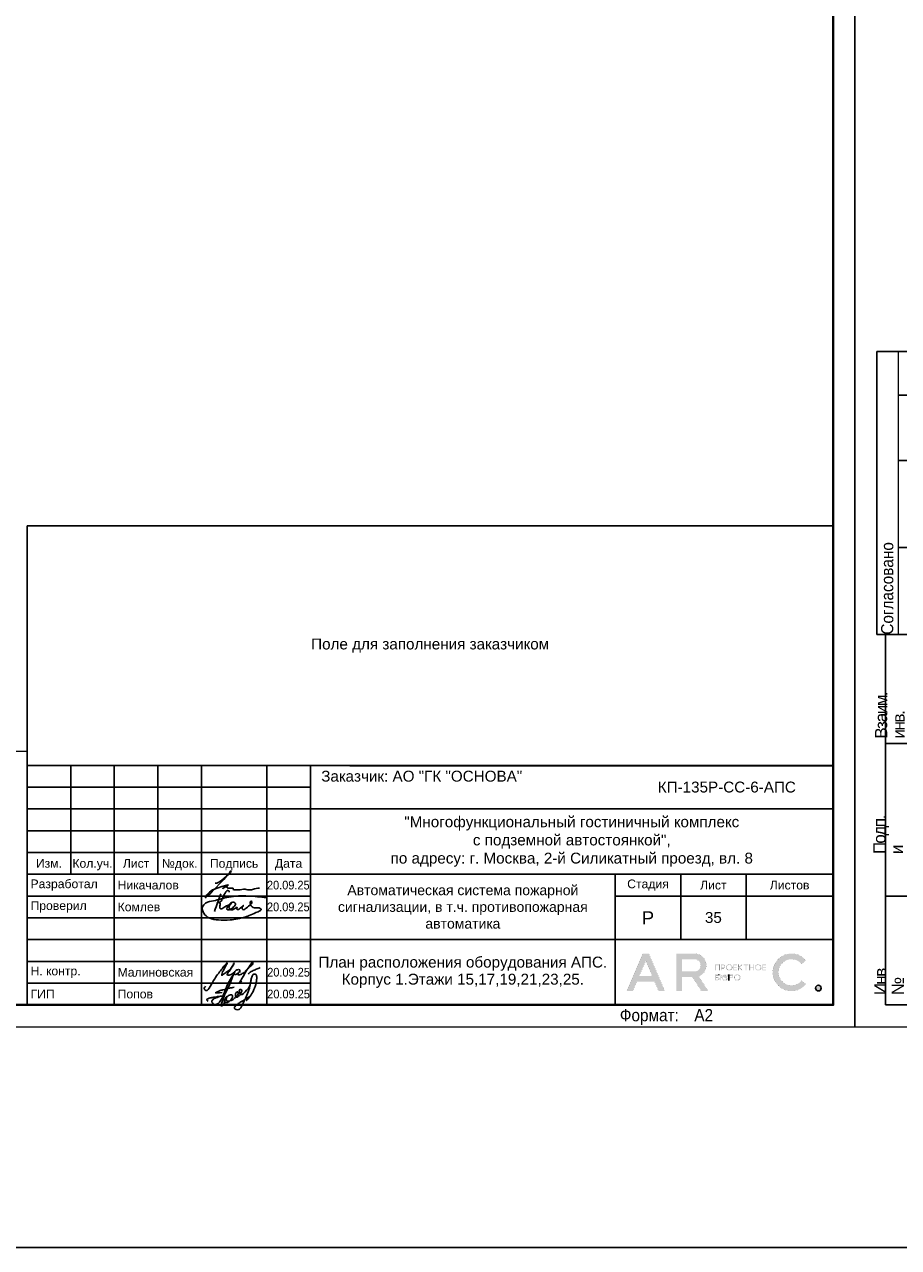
# Model space of a CAD drawing. Header units: millimetres. Extents: x 303602 to 13248484, y -10200551 to -26241.
# Tile 33 of 51: x 788606 to 808667, y -104490 to -76414. Entities that reach past the tile are written whole.
import ezdxf
from ezdxf.enums import TextEntityAlignment as Align

# ---------------------------------------------------------------- set-up
doc = ezdxf.new("R2010")
doc.units = ezdxf.units.MM
doc.layers.get('Defpoints').update_dxf_attribs({"color": 252})
for name, color, linetype, lineweight in [('DB CP Оформление', 7, 'Continuous', 25), ('format-line3', 7, 'Continuous', 13), ('RC-Извещатели_пожарные', 1, 'Continuous', 30), ('Z-000-P_SCHED', 7, 'Continuous', 20), ('Охрана входов', 252, 'Continuous', 30), ('Рамка', 7, 'Continuous', 18)]:
    doc.layers.add(name, color=color, linetype=linetype, lineweight=lineweight)
doc.layers.add('DB CP Подписи', color=7, linetype='Continuous', lineweight=25, true_color=0x0a45f5)
doc.layers.add('формат', color=250, linetype='Continuous')
doc.styles.add('Arial', font='arial.ttf', dxfattribs={"width": 0.9, "height": 699.9999999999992})
doc.styles.add('CP.Text', font='arial.ttf')
doc.styles.add('CP.Text дата', font='arial.ttf', dxfattribs={"width": 0.9})

# ---------------------------------------------------------------- blocks, each defined once
blk = doc.blocks.new('*U39')
for p, q in [((-574, 155), (-589, 155)), ((-589, 89.99999999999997), (-589, 155)), ((-574, 145), (-584, 145)), ((-574, 130), (-584, 130)), ((-574, 110), (-584, 110)), ((-587, 89.99999999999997), (-589, 89.99999999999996)), ((-587, 4.99999999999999), (-587, 89.99999999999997)), ((-574, 89.99999999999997), (-587, 89.99999999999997)), ((-574, 64.99999999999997), (-587, 64.99999999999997)), ((-574, 29.99999999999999), (-587, 29.99999999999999)), ((-574, 4.99999999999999), (-587, 4.99999999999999))]:
    blk.add_line(p, q)
at = {"color": 0, "lineweight": 0}
blk.add_lwpolyline([(-594, 4.393872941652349e-15), (6.661338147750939e-14, 6.661338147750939e-14), (3.331937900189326e-14, 420.0000000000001), (-594.0000000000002, 420.0000000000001)], close=True, dxfattribs=at)
at = {"lineweight": 40}
blk.add_lwpolyline([(-574, 5.000000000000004), (-4.999999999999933, 5.000000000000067), (-4.999999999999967, 415.0000000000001), (-574.0000000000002, 415.0000000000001)], close=True, dxfattribs=at)
at = {"layer": 'format-line3', "linetype": 'ByBlock'}
blk.add_line((-584, 89.99999999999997), (-584, 155), dxfattribs=at)
at = {"style": 'Arial', "width": 0.9}
blk.add_text('Формат:', height=2.8, dxfattribs=at).set_placement((-53.97311837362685, 1.250000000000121))
at = {"char_height": 2.8, "width": 0.2, "attachment_point": 4, "rotation": 90, "line_spacing_factor": 0.8571428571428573, "style": 'Arial'}
for s, insert in [('{\\W0.45993; }Согласовано', (-586.5827570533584, 89.99999999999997)), ('{\\W0.62543;\\T0.75; \\W1;Взаим. инв. №}', (-584, 66.13970657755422)), ('{\\W0.5838;\\T0.8; \\W1;Подп. и дата}', (-584, 39.62598852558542)), ('{\\W0.5838;\\T0.8; \\W1;Инв. № подл.}', (-583.7725095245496, 7.248463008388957))]:
    blk.add_mtext(s, dxfattribs=dict(at, insert=insert))
at = {"style": 'Arial', "width": 0.9, "flags": 8}
blk.add_attdef('FORMAT', (-36.87188609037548, 1.257088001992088), '', height=2.8, dxfattribs=at)
blk = doc.blocks.new('Попов')
at = {"layer": 'DB CP Подписи', "color": 160, "true_color": 0x0a45f5}
for points in [[(7.394956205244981, 7.032094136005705), (4.284556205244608, 0.8400941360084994), (3.982156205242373, 0.4944941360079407), (3.665356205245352, 0.2583778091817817), (3.190156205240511, 0.09837780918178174), (2.801356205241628, 0.2064941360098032), (2.509696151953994, 0.451294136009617), (2.383756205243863, 0.7680941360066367), (2.429696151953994, 0.9984941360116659), (2.62855620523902, 1.243294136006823), (3.319756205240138, 1.603294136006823), (3.895756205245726, 1.848094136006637), (4.370956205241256, 1.992094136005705), (4.918156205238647, 1.992094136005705)], [(5.979696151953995, 4.069175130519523), (4.859696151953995, -0.1216221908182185), (5.311356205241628, 0.624094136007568), (5.311356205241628, 0.8688941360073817), (5.624396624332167, 1.697142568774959), (6.247356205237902, 2.150494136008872), (6.650556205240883, 2.323294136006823), (6.909756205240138, 2.323294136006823), (7.125756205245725, 2.150494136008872), (7.125756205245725, 1.747294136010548), (6.82335620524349, 1.243294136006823), (6.333756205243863, 0.7968941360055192), (5.714556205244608, 0.5088941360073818), (5.412156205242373, 0.5952941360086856), (5.49855620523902, 1.286494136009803), (5.817585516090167, 1.879286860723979), (5.714556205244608, 1.286494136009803), (5.829756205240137, 0.9552941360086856), (6.146556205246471, 0.8832941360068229), (6.794556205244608, 1.012894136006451), (7.528956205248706, 1.459294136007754), (8.119356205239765, 2.064094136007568), (8.407356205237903, 2.510494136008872), (8.407356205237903, 2.899294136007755), (8.320956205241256, 3.028894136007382), (8.090556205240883, 2.956894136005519), (7.816956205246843, 2.366494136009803), (7.816956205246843, 1.963294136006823), (7.989756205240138, 1.776094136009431), (8.364156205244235, 1.891294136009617), (8.82495620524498, 2.323294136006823), (9.055356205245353, 2.697694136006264), (9.271356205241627, 3.302494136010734), (9.012156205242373, 3.561694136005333), (8.882556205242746, 3.561694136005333), (8.709696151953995, 3.3600941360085), (8.709696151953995, 2.978377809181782), (9.039696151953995, 2.408377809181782), (10.349696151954, 3.378377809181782), (11.11969615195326, 4.410259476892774), (11.27818451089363, 5.133235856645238), (11.35539592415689, 5.654323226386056), (11.38831620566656, 5.819447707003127), (11.35539592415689, 5.654323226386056)], [(7.394956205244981, 7.032094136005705), (6.962956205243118, 6.427294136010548), (4.918156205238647, 1.992094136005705)], [(8.094156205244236, 0.03369413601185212), (8.828556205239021, 0.5520941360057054), (9.980556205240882, 1.272094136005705), (10.85895620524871, 1.761694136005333), (10.41255620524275, 1.084894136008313), (11.57895620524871, 2.611294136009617), (12.16935620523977, 3.84969413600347), (12.471756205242, 4.713694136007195), (12.629696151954, 5.419294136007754), (12.689696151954, 6.2400941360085), (12.54375620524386, 6.945694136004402), (12.34215620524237, 7.075294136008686), (12.03975620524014, 7.075294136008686), (11.64969615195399, 6.6000941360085), (11.379696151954, 5.779294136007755), (11.21895620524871, 4.728094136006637), (10.72935620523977, 3.014494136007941), (9.418956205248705, 0.0336941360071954)], [(3.521356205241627, 2.971294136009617), (3.294445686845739, 2.859738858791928), (4.789696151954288, 2.859738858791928)], [(3.521356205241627, 2.971294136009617), (4.126156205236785, 3.244894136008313), (4.932556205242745, 3.475294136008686), (6.444556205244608, 3.835294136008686), (7.495756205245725, 4.080094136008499)], [(1.534156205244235, 0.8688941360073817), (1.303756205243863, 1.041694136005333), (1.217356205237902, 1.214494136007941), (1.447756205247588, 1.416094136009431), (2.038156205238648, 1.603294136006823), (2.815756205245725, 1.761694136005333), (3.506956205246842, 1.876894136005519), (4.357209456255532, 1.989153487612), (4.918156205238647, 1.992094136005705)]]:
    blk.add_spline(points, degree=3, dxfattribs=at)
at = {"layer": 'DB CP Подписи'}
blk.add_spline([(8.094156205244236, 0.03369413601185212), (7.791756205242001, -0.2544480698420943), (7.618956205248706, -0.4847058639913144), (7.618956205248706, -0.8015058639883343), (7.950156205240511, -1.060705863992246), (8.569356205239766, -1.060705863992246), (8.943756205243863, -0.7583058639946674), (9.116556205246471, -0.4991058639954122), (9.418956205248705, 0.0336941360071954)], degree=3, dxfattribs=at)
blk = doc.blocks.new('A$Cf51998ab')
at = {"layer": 'DB CP Подписи'}
for points in [[(2.024743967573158, 7.175397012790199), (0.02474396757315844, 3.175397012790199), (2.524743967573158, 0.1753970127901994), (9.524743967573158, 6.675397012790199), (17.02474396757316, 19.1753970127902), (23.52474396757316, 28.6753970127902), (29.02474396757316, 35.6753970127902), (35.52474396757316, 43.6753970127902), (36.52474396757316, 44.6753970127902), (30.02474396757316, 30.6753970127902), (28.52474396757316, 26.1753970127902), (28.52474396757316, 25.1753970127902), (31.52474396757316, 26.6753970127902), (36.02474396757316, 30.1753970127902), (43.52474396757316, 36.1753970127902), (45.52474396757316, 39.1753970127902), (47.52474396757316, 42.6753970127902), (47.52474396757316, 43.1753970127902), (48.02474396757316, 44.1753970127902), (40.52474396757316, 31.1753970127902), (37.52474396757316, 25.6753970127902), (40.52474396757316, 25.1753970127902), (47.02474396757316, 28.6753970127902), (47.52474396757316, 29.1753970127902)], [(66.52474396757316, 31.6753970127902), (75.02474396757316, 39.1753970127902), (79.02474396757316, 43.6753970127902), (79.52474396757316, 46.6753970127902), (75.02474396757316, 41.6753970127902), (69.02474396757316, 32.6753970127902), (61.02474396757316, 18.6753970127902), (57.02474396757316, 11.6753970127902), (61.52474396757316, 15.6753970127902)], [(57.52474396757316, 34.1753970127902), (54.52474396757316, 34.1753970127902), (50.02474396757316, 31.1753970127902), (49.52474396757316, 26.1753970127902), (54.02474396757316, 27.6753970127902), (56.02474396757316, 29.1753970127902), (58.02474396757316, 33.1753970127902), (57.52474396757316, 34.1753970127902)], [(59.02474396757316, 30.6753970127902), (55.49455854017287, 28.71229258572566), (55.52474396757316, 25.6753970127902), (57.52474396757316, 25.6753970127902), (62.02474396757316, 27.6753970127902), (65.02474396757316, 29.6753970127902), (65.52474396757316, 30.1753970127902)], [(71.80259313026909, 27.23596012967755), (75.18207571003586, 30.02247973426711), (81.43411698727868, 33.40007838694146), (87.77064376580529, 36.27103771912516), (91.06563812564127, 37.45319772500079)]]:
    blk.add_spline(points, degree=3, dxfattribs=at)
blk = doc.blocks.new('Лого')
at = {"layer": 'DB CP Оформление'}
h = blk.add_hatch(color=0, dxfattribs=at)
edge = h.paths.add_edge_path()
edge.add_line((-3.149615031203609, 491.8564630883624), (-2.145539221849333, 491.0307320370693))
edge.add_arc((-5.466713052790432, 493.7619962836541), 4.300000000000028, 39.43316774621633, 320.5668322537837, ccw=False)
edge.add_line((-2.145539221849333, 496.4932605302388), (-3.149615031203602, 495.6675294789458))
edge.add_arc((-5.466713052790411, 493.7619962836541), 3.000000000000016, 39.43316774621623, 320.5668322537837)
edge = h.paths.add_edge_path()
edge.add_arc((0.7039796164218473, 490.1453402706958), 0.65, 0, 360)
h.paths.add_polyline_path([(-38.91856638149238, 496.3972109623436), (-37.43639440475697, 492.9290438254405), (-40.40073835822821, 492.9290438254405)], flags=16)
edge = h.paths.add_edge_path(flags=16)
edge.add_line((-30.56831019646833, 493.9825875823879), (-27.63778042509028, 493.9825875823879))
edge.add_arc((-27.63778042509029, 495.2825875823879), 1.299999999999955, 270.0000000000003, 360.0000000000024)
edge.add_line((-26.33778042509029, 495.2825875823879), (-26.33778042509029, 495.4512324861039))
edge.add_arc((-27.63778042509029, 495.4512324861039), 1.300000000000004, 359.9999999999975, 449.9999999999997)
edge.add_line((-27.63778042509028, 496.7512324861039), (-30.56831019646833, 496.7512324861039))
edge.add_line((-30.56831019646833, 496.7512324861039), (-30.56831019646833, 493.9825875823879))
h.paths.add_polyline_path([(-35.9689509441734, 489.4953402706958), (-36.88082038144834, 491.6290438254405), (-40.956312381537, 491.6290438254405), (-41.8681818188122, 489.4953402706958), (-43.28192242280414, 489.4953402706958), (-39.6254366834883, 498.0512324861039), (-38.21169607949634, 498.0512324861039), (-34.55521034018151, 489.4953402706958)])
edge = h.paths.add_edge_path()
edge.add_line((-30.56831019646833, 489.4953402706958), (-31.86831019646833, 489.4953402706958))
edge.add_line((-31.86831019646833, 489.4953402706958), (-31.86831019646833, 498.0512324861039))
edge.add_line((-31.86831019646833, 498.0512324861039), (-27.63778042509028, 498.0512324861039))
edge.add_arc((-27.63778042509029, 495.4512324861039), 2.600000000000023, 0, 89.99999999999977, ccw=False)
edge.add_line((-25.03778042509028, 495.4512324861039), (-25.03778042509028, 495.2825875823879))
edge.add_arc((-27.63778042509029, 495.2825875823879), 2.600000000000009, -70.23716168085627, 0, ccw=False)
edge.add_line((-26.75864866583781, 492.8357268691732), (-24.6131234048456, 489.4953402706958))
edge.add_line((-24.6131234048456, 489.4953402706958), (-26.15818166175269, 489.4953402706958))
edge.add_line((-26.15818166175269, 489.4953402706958), (-28.20534579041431, 492.6825875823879))
edge.add_line((-28.20534579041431, 492.6825875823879), (-30.56831019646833, 492.6825875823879))
edge.add_line((-30.56831019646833, 492.6825875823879), (-30.56831019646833, 489.4953402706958))
edge = h.paths.add_edge_path(flags=16)
edge.add_line((-21.27053753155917, 492.6928723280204), (-21.27053753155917, 492.5228723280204))
edge.add_arc((-20.82053753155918, 492.5228723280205), 0.4499999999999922, 180.0000000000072, 270.0000000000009)
edge.add_line((-20.82053753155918, 492.0728723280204), (-20.69150461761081, 492.0728723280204))
edge.add_arc((-20.6915046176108, 492.5228723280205), 0.4500000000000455, 269.9999999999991, 359.9999999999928)
edge.add_line((-20.24150461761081, 492.5228723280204), (-20.24150461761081, 492.6928723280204))
edge.add_arc((-20.69150461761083, 492.6928723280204), 0.4500000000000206, 0, 89.99999999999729)
edge.add_line((-20.69150461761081, 493.1428723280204), (-20.82053753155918, 493.1428723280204))
edge.add_arc((-20.82053753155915, 492.6928723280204), 0.4500000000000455, 90.00000000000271, 180)
edge = h.paths.add_edge_path(flags=17)
edge.add_line((-21.62964566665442, 491.9228723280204), (-21.62964566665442, 492.5328723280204))
edge.add_line((-21.62964566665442, 492.5328723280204), (-21.45053753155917, 492.5328723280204))
edge.add_line((-21.45053753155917, 492.5328723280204), (-21.45053753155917, 492.5228723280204))
edge.add_arc((-20.85053753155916, 492.5228723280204), 0.6000000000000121, 180, 269.999999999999)
edge.add_line((-20.85053753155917, 491.9228723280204), (-20.66150461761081, 491.9228723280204))
edge.add_arc((-20.66150461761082, 492.5228723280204), 0.6000000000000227, 270.000000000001, 360)
edge.add_line((-20.06150461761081, 492.5228723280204), (-20.06150461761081, 492.6928723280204))
edge.add_arc((-20.66150461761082, 492.6928723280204), 0.6000000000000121, 0, 89.99999999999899)
edge.add_line((-20.66150461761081, 493.2928723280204), (-20.85053753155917, 493.2928723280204))
edge.add_arc((-20.85053753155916, 492.6928723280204), 0.6000000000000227, 90.00000000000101, 180)
edge.add_line((-21.45053753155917, 492.6928723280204), (-21.45053753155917, 492.6828723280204))
edge.add_line((-21.45053753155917, 492.6828723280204), (-21.62964566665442, 492.6828723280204))
edge.add_line((-21.62964566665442, 492.6828723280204), (-21.62964566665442, 493.2928723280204))
edge.add_line((-21.62964566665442, 493.2928723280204), (-21.80964566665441, 493.2928723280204))
edge.add_line((-21.80964566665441, 493.2928723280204), (-21.80964566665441, 491.9228723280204))
edge.add_line((-21.80964566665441, 491.9228723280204), (-21.62964566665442, 491.9228723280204))
edge = h.paths.add_edge_path(flags=16)
edge.add_line((-18.44160413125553, 492.6928723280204), (-18.44160413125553, 492.5228723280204))
edge.add_arc((-17.99160413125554, 492.5228723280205), 0.4499999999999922, 180.0000000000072, 270.0000000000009)
edge.add_line((-17.99160413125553, 492.0728723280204), (-17.86257121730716, 492.0728723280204))
edge.add_arc((-17.86257121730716, 492.5228723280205), 0.4500000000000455, 269.9999999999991, 359.9999999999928)
edge.add_line((-17.41257121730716, 492.5228723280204), (-17.41257121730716, 492.6928723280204))
edge.add_arc((-17.86257121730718, 492.6928723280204), 0.4500000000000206, 0, 89.99999999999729)
edge.add_line((-17.86257121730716, 493.1428723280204), (-17.99160413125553, 493.1428723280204))
edge.add_arc((-17.99160413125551, 492.6928723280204), 0.4500000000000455, 90.00000000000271, 180)
edge = h.paths.add_edge_path()
edge.add_line((-18.62160413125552, 492.6928723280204), (-18.62160413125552, 492.5228723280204))
edge.add_arc((-18.02160413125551, 492.5228723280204), 0.6000000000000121, 180, 269.999999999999)
edge.add_line((-18.02160413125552, 491.9228723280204), (-17.83257121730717, 491.9228723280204))
edge.add_arc((-17.83257121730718, 492.5228723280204), 0.6000000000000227, 270.000000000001, 360)
edge.add_line((-17.23257121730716, 492.5228723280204), (-17.23257121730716, 492.6928723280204))
edge.add_arc((-17.83257121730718, 492.6928723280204), 0.6000000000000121, 0, 89.99999999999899)
edge.add_line((-17.83257121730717, 493.2928723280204), (-18.02160413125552, 493.2928723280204))
edge.add_arc((-18.02160413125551, 492.6928723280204), 0.6000000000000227, 90.00000000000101, 180)
edge = h.paths.add_edge_path(flags=16)
edge.add_line((-13.61226025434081, 494.9777851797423), (-13.61226025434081, 494.8077851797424))
edge.add_arc((-13.16226025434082, 494.8077851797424), 0.4499999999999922, 180.0000000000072, 270.0000000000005)
edge.add_line((-13.16226025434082, 494.3577851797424), (-13.03322734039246, 494.3577851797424))
edge.add_arc((-13.03322734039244, 494.8077851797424), 0.4500000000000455, 269.9999999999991, 359.9999999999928)
edge.add_line((-12.58322734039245, 494.8077851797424), (-12.58322734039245, 494.9777851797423))
edge.add_arc((-13.03322734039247, 494.9777851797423), 0.4500000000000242, 0, 89.99999999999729)
edge.add_line((-13.03322734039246, 495.4277851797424), (-13.16226025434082, 495.4277851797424))
edge.add_arc((-13.16226025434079, 494.9777851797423), 0.4500000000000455, 90.00000000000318, 180)
edge = h.paths.add_edge_path()
edge.add_line((-13.79226025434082, 494.9777851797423), (-13.79226025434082, 494.8077851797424))
edge.add_arc((-13.19226025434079, 494.8077851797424), 0.6000000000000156, 180, 269.9999999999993)
edge.add_line((-13.19226025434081, 494.2077851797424), (-13.00322734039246, 494.2077851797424))
edge.add_arc((-13.00322734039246, 494.8077851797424), 0.6000000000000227, 270.000000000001, 360)
edge.add_line((-12.40322734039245, 494.8077851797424), (-12.40322734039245, 494.9777851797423))
edge.add_arc((-13.00322734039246, 494.9777851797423), 0.6000000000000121, 0, 89.99999999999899)
edge.add_line((-13.00322734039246, 495.5777851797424), (-13.19226025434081, 495.5777851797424))
edge.add_arc((-13.19226025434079, 494.9777851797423), 0.6000000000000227, 90.00000000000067, 180)
edge = h.paths.add_edge_path(flags=16)
edge.add_line((-20.28705089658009, 494.9777851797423), (-20.28705089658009, 494.8077851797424))
edge.add_arc((-19.8370508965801, 494.8077851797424), 0.4499999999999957, 180.0000000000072, 270.0000000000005)
edge.add_line((-19.83705089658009, 494.3577851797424), (-19.70801798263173, 494.3577851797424))
edge.add_arc((-19.70801798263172, 494.8077851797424), 0.4500000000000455, 269.9999999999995, 359.9999999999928)
edge.add_line((-19.25801798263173, 494.8077851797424), (-19.25801798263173, 494.9777851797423))
edge.add_arc((-19.70801798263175, 494.9777851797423), 0.4500000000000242, 0, 89.99999999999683)
edge.add_line((-19.70801798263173, 495.4277851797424), (-19.83705089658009, 495.4277851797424))
edge.add_arc((-19.83705089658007, 494.9777851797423), 0.4500000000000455, 90.00000000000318, 180)
edge = h.paths.add_edge_path()
edge.add_line((-20.46705089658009, 494.9777851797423), (-20.46705089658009, 494.8077851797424))
edge.add_arc((-19.86705089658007, 494.8077851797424), 0.6000000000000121, 180, 269.999999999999)
edge.add_line((-19.86705089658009, 494.2077851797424), (-19.67801798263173, 494.2077851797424))
edge.add_arc((-19.67801798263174, 494.8077851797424), 0.6000000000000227, 270.000000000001, 360)
edge.add_line((-19.07801798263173, 494.8077851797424), (-19.07801798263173, 494.9777851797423))
edge.add_arc((-19.67801798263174, 494.9777851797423), 0.6000000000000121, 0, 89.99999999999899)
edge.add_line((-19.67801798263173, 495.5777851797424), (-19.86705089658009, 495.5777851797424))
edge.add_arc((-19.86705089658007, 494.9777851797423), 0.6000000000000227, 90.00000000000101, 180)
edge = h.paths.add_edge_path(flags=16)
edge.add_arc((-19.22667760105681, 492.7878723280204), 0.1800000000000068, 270.0000000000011, 360)
edge.add_line((-19.04667760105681, 492.7878723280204), (-19.0466776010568, 492.9328723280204))
edge.add_arc((-19.22667760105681, 492.9328723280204), 0.1800000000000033, 0, 89.99999999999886)
edge.add_line((-19.2266776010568, 493.1128723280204), (-19.63443714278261, 493.1128723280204))
edge.add_line((-19.63443714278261, 493.1128723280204), (-19.6344371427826, 492.6078723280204))
edge.add_line((-19.6344371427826, 492.6078723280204), (-19.22667760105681, 492.6078723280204))
edge = h.paths.add_edge_path()
edge.add_line((-19.63443714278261, 491.9228723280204), (-19.81443714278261, 491.9228723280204))
edge.add_line((-19.81443714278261, 491.9228723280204), (-19.81443714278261, 493.2928723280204))
edge.add_line((-19.81443714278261, 493.2928723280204), (-19.2266776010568, 493.2928723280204))
edge.add_arc((-19.2266776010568, 492.9328723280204), 0.3600000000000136, 0, 89.99999999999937, ccw=False)
edge.add_line((-18.8666776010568, 492.9328723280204), (-18.86667760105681, 492.7878723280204))
edge.add_arc((-19.22667760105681, 492.7878723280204), 0.3600000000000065, -89.99999999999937, 0, ccw=False)
edge.add_line((-19.22667760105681, 492.4278723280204), (-19.63443714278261, 492.4278723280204))
edge.add_line((-19.63443714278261, 492.4278723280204), (-19.63443714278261, 491.9228723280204))
edge = h.paths.add_edge_path(flags=16)
edge.add_line((-22.41432519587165, 492.0728723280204), (-22.81592550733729, 492.0728723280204))
edge.add_line((-22.81592550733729, 492.0728723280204), (-22.81592550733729, 492.5700955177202))
edge.add_line((-22.81592550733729, 492.5700955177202), (-22.41432519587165, 492.5700955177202))
edge.add_arc((-22.41432519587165, 492.3900955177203), 0.17999999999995, -1.807620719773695e-11, 89.99999999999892, ccw=False)
edge.add_line((-22.23432519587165, 492.3900955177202), (-22.23432519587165, 492.2528723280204))
edge.add_arc((-22.41432519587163, 492.2528723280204), 0.1799999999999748, -90.00000000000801, 0, ccw=False)
h.paths.add_polyline_path([(-16.95626591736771, 495.5777851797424), (-17.51223811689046, 494.9677851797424), (-17.55459530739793, 494.9677851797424), (-17.55459530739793, 495.5777851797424), (-17.73459530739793, 495.5777851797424), (-17.73459530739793, 494.2077851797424), (-17.55459530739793, 494.2077851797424), (-17.55459530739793, 494.8177851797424), (-17.47826675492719, 494.8177851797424), (-16.92229455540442, 494.2077851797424), (-16.67874821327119, 494.2077851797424), (-17.32006333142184, 494.9114214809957), (-16.71271957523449, 495.5777851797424)])
edge = h.paths.add_edge_path()
edge.add_line((-22.10894538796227, 493.1128723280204), (-22.8159255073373, 493.1128723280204))
edge.add_line((-22.8159255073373, 493.1128723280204), (-22.81592550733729, 492.7200955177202))
edge.add_line((-22.81592550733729, 492.7200955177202), (-22.41432519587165, 492.7200955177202))
edge.add_arc((-22.41432519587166, 492.3600955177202), 0.3600000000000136, 0, 89.99999999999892, ccw=False)
edge.add_line((-22.05432519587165, 492.3600955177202), (-22.05432519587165, 492.2828723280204))
edge.add_arc((-22.41432519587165, 492.2828723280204), 0.3600000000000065, -89.99999999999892, 0, ccw=False)
edge.add_line((-22.41432519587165, 491.9228723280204), (-23.01592550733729, 491.9228723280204))
edge.add_line((-23.01592550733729, 491.9228723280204), (-23.01592550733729, 493.2928723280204))
edge.add_line((-23.01592550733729, 493.2928723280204), (-22.10894538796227, 493.2928723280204))
edge.add_line((-22.10894538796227, 493.2928723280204), (-22.10894538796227, 493.1128723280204))
h.paths.add_polyline_path([(-15.99401623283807, 495.3977851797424), (-16.45775531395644, 495.3977851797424), (-16.45775531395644, 495.5777851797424), (-15.35027715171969, 495.5777851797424), (-15.35027715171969, 495.3977851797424), (-15.81401623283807, 495.3977851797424), (-15.81401623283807, 494.2077851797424), (-15.99401623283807, 494.2077851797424)])
h.paths.add_polyline_path([(-14.219327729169, 494.9827851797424), (-14.219327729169, 495.5777851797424), (-14.039327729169, 495.5777851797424), (-14.039327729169, 494.2077851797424), (-14.219327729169, 494.2077851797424), (-14.219327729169, 494.8027851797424), (-14.92320967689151, 494.8027851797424), (-14.92320967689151, 494.2077851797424), (-15.10320967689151, 494.2077851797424), (-15.10320967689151, 495.5777851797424), (-14.92320967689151, 495.5777851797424), (-14.92320967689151, 494.9827851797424)])
h.paths.add_polyline_path([(-11.97615986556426, 494.8027851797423), (-11.97615986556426, 494.3877851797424), (-11.30687213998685, 494.3877851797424), (-11.30687213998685, 494.2077851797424), (-12.15615986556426, 494.2077851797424), (-12.15615986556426, 495.5777851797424), (-11.30687213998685, 495.5777851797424), (-11.30687213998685, 495.3977851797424), (-11.97615986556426, 495.3977851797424), (-11.97615986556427, 494.9827851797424), (-11.34484040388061, 494.9827851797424), (-11.34484040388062, 494.8027851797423)])
edge = h.paths.add_edge_path(flags=16)
edge.add_arc((-21.07411837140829, 495.0727851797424), 0.1800000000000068, 270.0000000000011, 360)
edge.add_line((-20.89411837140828, 495.0727851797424), (-20.89411837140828, 495.2177851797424))
edge.add_arc((-21.07411837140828, 495.2177851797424), 0.1800000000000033, 0, 89.99999999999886)
edge.add_line((-21.07411837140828, 495.3977851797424), (-21.48187791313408, 495.3977851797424))
edge.add_line((-21.48187791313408, 495.3977851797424), (-21.48187791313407, 494.8927851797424))
edge.add_line((-21.48187791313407, 494.8927851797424), (-21.07411837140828, 494.8927851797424))
h.paths.add_polyline_path([(-22.81592550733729, 494.2077851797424), (-23.01592550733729, 494.2077851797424), (-23.01592550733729, 495.5777851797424), (-21.90894538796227, 495.5777851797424), (-21.90894538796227, 494.2077851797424), (-22.10894538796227, 494.2077851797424), (-22.10894538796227, 495.3977851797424), (-22.81592550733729, 495.3977851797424)])
h.paths.add_polyline_path([(-18.65095050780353, 494.8027851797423), (-18.65095050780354, 494.3877851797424), (-17.98166278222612, 494.3877851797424), (-17.98166278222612, 494.2077851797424), (-18.83095050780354, 494.2077851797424), (-18.83095050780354, 495.5777851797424), (-17.98166278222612, 495.5777851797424), (-17.98166278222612, 495.3977851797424), (-18.65095050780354, 495.3977851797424), (-18.65095050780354, 494.9827851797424), (-18.01963104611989, 494.9827851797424), (-18.01963104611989, 494.8027851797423)])
edge = h.paths.add_edge_path()
edge.add_line((-21.48187791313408, 494.2077851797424), (-21.66187791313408, 494.2077851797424))
edge.add_line((-21.66187791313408, 494.2077851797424), (-21.66187791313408, 495.5777851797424))
edge.add_line((-21.66187791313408, 495.5777851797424), (-21.07411837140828, 495.5777851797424))
edge.add_arc((-21.07411837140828, 495.2177851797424), 0.3600000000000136, 0, 89.99999999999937, ccw=False)
edge.add_line((-20.71411837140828, 495.2177851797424), (-20.71411837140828, 495.0727851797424))
edge.add_arc((-21.07411837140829, 495.0727851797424), 0.3600000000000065, -89.99999999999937, 0, ccw=False)
edge.add_line((-21.07411837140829, 494.7127851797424), (-21.48187791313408, 494.7127851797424))
edge.add_line((-21.48187791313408, 494.7127851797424), (-21.48187791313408, 494.2077851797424))
edge = h.paths.add_edge_path()
edge.add_line((-19.81443714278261, 493.2928723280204), (-19.81443714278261, 491.9228723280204))
edge.add_line((-22.10894538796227, 493.2928723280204), (-22.10894538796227, 493.1128723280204))
at = {"layer": 'DB CP Оформление', "color": 0}
for p, q in [((-22.10894538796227, 493.2928723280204), (-22.10894538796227, 493.1128723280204)), ((-19.81443714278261, 493.2928723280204), (-19.81443714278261, 491.9228723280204))]:
    blk.add_line(p, q, dxfattribs=at)
at = {"layer": 'DB CP Оформление', "color": 0, "const_width": 0.01}
for points in [[(-35.9689509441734, 489.4953402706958), (-36.88082038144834, 491.6290438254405), (-40.956312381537, 491.6290438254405), (-41.8681818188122, 489.4953402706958), (-43.28192242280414, 489.4953402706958), (-39.6254366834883, 498.0512324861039), (-38.21169607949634, 498.0512324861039), (-34.55521034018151, 489.4953402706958)], [(-38.91856638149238, 496.3972109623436), (-37.43639440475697, 492.9290438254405), (-40.40073835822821, 492.9290438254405)], [(-22.81592550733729, 494.2077851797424), (-23.01592550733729, 494.2077851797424), (-23.01592550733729, 495.5777851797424), (-21.90894538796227, 495.5777851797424), (-21.90894538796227, 494.2077851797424), (-22.10894538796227, 494.2077851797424), (-22.10894538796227, 495.3977851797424), (-22.81592550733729, 495.3977851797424)], [(-18.65095050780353, 494.8027851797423), (-18.65095050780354, 494.3877851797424), (-17.98166278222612, 494.3877851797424), (-17.98166278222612, 494.2077851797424), (-18.83095050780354, 494.2077851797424), (-18.83095050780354, 495.5777851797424), (-17.98166278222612, 495.5777851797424), (-17.98166278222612, 495.3977851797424), (-18.65095050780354, 495.3977851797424), (-18.65095050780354, 494.9827851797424), (-18.01963104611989, 494.9827851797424), (-18.01963104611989, 494.8027851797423)], [(-16.95626591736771, 495.5777851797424), (-17.51223811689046, 494.9677851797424), (-17.55459530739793, 494.9677851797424), (-17.55459530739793, 495.5777851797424), (-17.73459530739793, 495.5777851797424), (-17.73459530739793, 494.2077851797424), (-17.55459530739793, 494.2077851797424), (-17.55459530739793, 494.8177851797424), (-17.47826675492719, 494.8177851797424), (-16.92229455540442, 494.2077851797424), (-16.67874821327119, 494.2077851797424), (-17.32006333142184, 494.9114214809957), (-16.71271957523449, 495.5777851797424)], [(-15.99401623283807, 495.3977851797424), (-16.45775531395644, 495.3977851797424), (-16.45775531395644, 495.5777851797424), (-15.35027715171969, 495.5777851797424), (-15.35027715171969, 495.3977851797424), (-15.81401623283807, 495.3977851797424), (-15.81401623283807, 494.2077851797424), (-15.99401623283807, 494.2077851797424)], [(-14.219327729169, 494.9827851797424), (-14.219327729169, 495.5777851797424), (-14.039327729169, 495.5777851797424), (-14.039327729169, 494.2077851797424), (-14.219327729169, 494.2077851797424), (-14.219327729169, 494.8027851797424), (-14.92320967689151, 494.8027851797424), (-14.92320967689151, 494.2077851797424), (-15.10320967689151, 494.2077851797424), (-15.10320967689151, 495.5777851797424), (-14.92320967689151, 495.5777851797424), (-14.92320967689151, 494.9827851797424)], [(-11.97615986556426, 494.8027851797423), (-11.97615986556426, 494.3877851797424), (-11.30687213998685, 494.3877851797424), (-11.30687213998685, 494.2077851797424), (-12.15615986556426, 494.2077851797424), (-12.15615986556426, 495.5777851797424), (-11.30687213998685, 495.5777851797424), (-11.30687213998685, 495.3977851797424), (-11.97615986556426, 495.3977851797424), (-11.97615986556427, 494.9827851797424), (-11.34484040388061, 494.9827851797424), (-11.34484040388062, 494.8027851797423)]]:
    blk.add_lwpolyline(points, close=True, dxfattribs=at)
for points in [[(-30.56831019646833, 489.4953402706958), (-31.86831019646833, 489.4953402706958), (-31.86831019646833, 498.0512324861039), (-27.63778042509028, 498.0512324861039, -0.414213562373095), (-25.03778042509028, 495.4512324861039), (-25.03778042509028, 495.2825875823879, -0.316436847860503), (-26.75864866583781, 492.8357268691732), (-24.6131234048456, 489.4953402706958), (-26.15818166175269, 489.4953402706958), (-28.20534579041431, 492.6825875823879), (-30.56831019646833, 492.6825875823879)], [(-3.149615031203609, 491.8564630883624), (-2.145539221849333, 491.0307320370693, -2.790346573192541), (-2.145539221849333, 496.4932605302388), (-3.149615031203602, 495.6675294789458, 2.790346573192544)], [(-30.56831019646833, 493.9825875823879), (-27.63778042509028, 493.9825875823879, 0.414213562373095), (-26.33778042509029, 495.2825875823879), (-26.33778042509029, 495.4512324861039, 0.414213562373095), (-27.63778042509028, 496.7512324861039), (-30.56831019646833, 496.7512324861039)], [(-21.48187791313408, 494.2077851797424), (-21.66187791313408, 494.2077851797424), (-21.66187791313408, 495.5777851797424), (-21.07411837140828, 495.5777851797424, -0.4142135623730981), (-20.71411837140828, 495.2177851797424), (-20.71411837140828, 495.0727851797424, -0.4142135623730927), (-21.07411837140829, 494.7127851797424), (-21.48187791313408, 494.7127851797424)], [(-21.07411837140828, 494.8927851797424, 0.4142135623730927), (-20.89411837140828, 495.0727851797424), (-20.89411837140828, 495.2177851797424, 0.4142135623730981), (-21.07411837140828, 495.3977851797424), (-21.48187791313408, 495.3977851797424), (-21.48187791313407, 494.8927851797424)], [(-20.46705089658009, 494.9777851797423), (-20.46705089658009, 494.8077851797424, 0.414213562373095), (-19.86705089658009, 494.2077851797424), (-19.67801798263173, 494.2077851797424, 0.414213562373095), (-19.07801798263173, 494.8077851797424), (-19.07801798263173, 494.9777851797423, 0.414213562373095), (-19.67801798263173, 495.5777851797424), (-19.86705089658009, 495.5777851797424, 0.414213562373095)], [(-20.28705089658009, 494.9777851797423), (-20.28705089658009, 494.8077851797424, 0.414213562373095), (-19.83705089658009, 494.3577851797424), (-19.70801798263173, 494.3577851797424, 0.414213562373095), (-19.25801798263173, 494.8077851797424), (-19.25801798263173, 494.9777851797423, 0.414213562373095), (-19.70801798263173, 495.4277851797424), (-19.83705089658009, 495.4277851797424, 0.414213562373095)], [(-13.79226025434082, 494.9777851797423), (-13.79226025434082, 494.8077851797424, 0.414213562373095), (-13.19226025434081, 494.2077851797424), (-13.00322734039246, 494.2077851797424, 0.414213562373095), (-12.40322734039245, 494.8077851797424), (-12.40322734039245, 494.9777851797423, 0.414213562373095), (-13.00322734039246, 495.5777851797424), (-13.19226025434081, 495.5777851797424, 0.414213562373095)], [(-13.61226025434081, 494.9777851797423), (-13.61226025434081, 494.8077851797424, 0.414213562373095), (-13.16226025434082, 494.3577851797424), (-13.03322734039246, 494.3577851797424, 0.414213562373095), (-12.58322734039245, 494.8077851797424), (-12.58322734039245, 494.9777851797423, 0.414213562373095), (-13.03322734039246, 495.4277851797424), (-13.16226025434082, 495.4277851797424, 0.414213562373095)], [(-22.10894538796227, 493.1128723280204), (-22.8159255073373, 493.1128723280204), (-22.81592550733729, 492.7200955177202), (-22.41432519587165, 492.7200955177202, -0.4142135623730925), (-22.05432519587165, 492.3600955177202), (-22.05432519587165, 492.2828723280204, -0.4142135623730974), (-22.41432519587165, 491.9228723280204), (-23.01592550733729, 491.9228723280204), (-23.01592550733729, 493.2928723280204), (-22.10894538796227, 493.2928723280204)], [(-22.41432519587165, 492.0728723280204), (-22.81592550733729, 492.0728723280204), (-22.81592550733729, 492.5700955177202), (-22.41432519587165, 492.5700955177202, -0.4142135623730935), (-22.23432519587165, 492.3900955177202), (-22.23432519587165, 492.2528723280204, -0.4142135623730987)], [(-21.62964566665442, 491.9228723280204), (-21.62964566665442, 492.5328723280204), (-21.45053753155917, 492.5328723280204), (-21.45053753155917, 492.5228723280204, 0.414213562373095), (-20.85053753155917, 491.9228723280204), (-20.66150461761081, 491.9228723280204, 0.414213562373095), (-20.06150461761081, 492.5228723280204), (-20.06150461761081, 492.6928723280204, 0.414213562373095), (-20.66150461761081, 493.2928723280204), (-20.85053753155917, 493.2928723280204, 0.414213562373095), (-21.45053753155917, 492.6928723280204), (-21.45053753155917, 492.6828723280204), (-21.62964566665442, 492.6828723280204), (-21.62964566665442, 493.2928723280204), (-21.80964566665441, 493.2928723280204), (-21.80964566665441, 491.9228723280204)], [(-21.27053753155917, 492.6928723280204), (-21.27053753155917, 492.5228723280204, 0.414213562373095), (-20.82053753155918, 492.0728723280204), (-20.69150461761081, 492.0728723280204, 0.414213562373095), (-20.24150461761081, 492.5228723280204), (-20.24150461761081, 492.6928723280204, 0.414213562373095), (-20.69150461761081, 493.1428723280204), (-20.82053753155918, 493.1428723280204, 0.414213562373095)], [(-19.63443714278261, 491.9228723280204), (-19.81443714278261, 491.9228723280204), (-19.81443714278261, 493.2928723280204), (-19.2266776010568, 493.2928723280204, -0.4142135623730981), (-18.8666776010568, 492.9328723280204), (-18.86667760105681, 492.7878723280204, -0.4142135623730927), (-19.22667760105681, 492.4278723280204), (-19.63443714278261, 492.4278723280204)], [(-19.22667760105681, 492.6078723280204, 0.4142135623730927), (-19.04667760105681, 492.7878723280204), (-19.0466776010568, 492.9328723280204, 0.4142135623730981), (-19.2266776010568, 493.1128723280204), (-19.63443714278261, 493.1128723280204), (-19.6344371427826, 492.6078723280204)], [(-18.62160413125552, 492.6928723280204), (-18.62160413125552, 492.5228723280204, 0.414213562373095), (-18.02160413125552, 491.9228723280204), (-17.83257121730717, 491.9228723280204, 0.414213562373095), (-17.23257121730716, 492.5228723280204), (-17.23257121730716, 492.6928723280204, 0.414213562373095), (-17.83257121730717, 493.2928723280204), (-18.02160413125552, 493.2928723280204, 0.414213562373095)], [(-18.44160413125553, 492.6928723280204), (-18.44160413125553, 492.5228723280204, 0.414213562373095), (-17.99160413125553, 492.0728723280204), (-17.86257121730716, 492.0728723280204, 0.414213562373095), (-17.41257121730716, 492.5228723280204), (-17.41257121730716, 492.6928723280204, 0.414213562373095), (-17.86257121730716, 493.1428723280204), (-17.99160413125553, 493.1428723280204, 0.414213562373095)]]:
    blk.add_lwpolyline(points, format="xyb", close=True, dxfattribs=at)
at = {"layer": 'DB CP Оформление', "color": 0}
blk.add_circle((0.7039796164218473, 490.1453402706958), 0.65, dxfattribs=at)
at = {"layer": 'Defpoints', "color": 0}
blk.add_lwpolyline([(-45.89650028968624, 501.2732863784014), (4.103499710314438, 501.2732863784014), (4.103499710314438, 486.2732863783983), (-45.89650028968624, 486.2732863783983)], close=True, dxfattribs=at)
blk = doc.blocks.new('A$C5BE547C8')
at = {"layer": 'DB CP Подписи', "color": 160, "true_color": 0x0a45f5}
for points in [[(-36.17550682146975, 134.4371501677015), (61.71678818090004, 412.4869762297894)], [(12.77064067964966, 273.4620631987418), (54.9465189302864, 284.4855278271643), (94.154754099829, 355.2698806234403), (190.2780455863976, 461.4464249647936), (197.8667517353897, 439.9583000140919)], [(553.6754189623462, 292.4671654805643), (541.1363445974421, 294.8536106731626), (543.5881781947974, 221.3447915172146), (618.3679039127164, 188.8783703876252), (688.8570107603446, 181.5274854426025), (702.341915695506, 169.2760206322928), (655.1448083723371, 128.8461685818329), (445.8771119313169, 43.72502877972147), (210.5232081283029, -1.356840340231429), (25.1820216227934, -2.336883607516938), (-119.9528827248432, 30.00445333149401), (-207.229957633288, 105.4676031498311), (-226.8427679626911, 202.491644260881), (-177.8107121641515, 263.2541753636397), (-54.24994114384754, 301.4757719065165), (189.9297362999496, 360.2782164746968), (498.8316938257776, 377.9189649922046), (787.0024744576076, 349.3846527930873)], [(12.77064067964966, 273.4620631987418), (53.68175455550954, 259.2054039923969), (47.35787273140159, 207.3811667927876), (60.00563637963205, 173.2529950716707), (97.94904722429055, 183.3650324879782)], [(97.94904722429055, 183.3650324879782), (177.0679458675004, 224.8184770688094), (161.8986921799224, 163.5096667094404), (207.1457470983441, 161.4226177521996), (266.314922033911, 204.5548820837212), (296.9437179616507, 255.3396693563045), (253.785020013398, 280.3842265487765), (197.7158576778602, 243.8061435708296), (177.076149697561, 224.897245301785)], [(240.4512582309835, 278.160545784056), (216.6761126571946, 242.9138925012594), (193.0570860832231, 200.9501308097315), (214.3763311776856, 163.8837520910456), (260.4151262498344, 165.1061032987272), (324.2741268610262, 195.7046833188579), (317.2758679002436, 178.2197674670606), (323.3993369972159, 165.9803596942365), (371.5122399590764, 186.0879841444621), (421.3747226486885, 228.0517155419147), (401.2547955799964, 186.9622102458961), (414.3764636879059, 162.4833644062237), (464.2389463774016, 183.4652452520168), (539.4700353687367, 247.2851138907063), (556.5207641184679, 274.5734312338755), (553.6754189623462, 292.4671654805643)]]:
    blk.add_spline(points, degree=3, dxfattribs=at)
blk = doc.blocks.new('Никачалов')
blk.add_lwpolyline([(-307.2528087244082, -10.52482762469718), (-266.7209943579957, -10.52482762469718), (-217.2917009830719, 12.19796214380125), (-151.053767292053, 56.65713122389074), (-104.5903002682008, 97.1639252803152), (-42.3079472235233, 148.5397506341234), (-2.762450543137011, 181.1417946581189), (25.90605847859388, 213.7455219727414), (43.7010164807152, 235.4819012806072), (55.56432182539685, 255.2404097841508), (61.49597449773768, 269.0720390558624), (48.64291482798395, 267.0958515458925), (20.96416013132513, 227.5771512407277), (-26.48906123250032, 171.2625404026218), (-43.29770154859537, 147.551656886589), (-106.566372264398, 73.45304175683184), (-171.8145516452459, 1.330614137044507), (-320.1058683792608, -151.8054015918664), (-406.1148320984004, -241.7118334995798), (-487.1818974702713, -312.8461673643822), (-518.8162328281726, -343.4720238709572), (-528.703466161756, -345.4482113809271), (-526.7239574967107, -334.5808633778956), (-516.8401608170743, -316.7968590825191), (-494.0998678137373, -283.2067213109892), (-477.294664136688, -261.4703420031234), (-435.7730954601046, -217.0111729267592), (-400.1831794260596, -188.3598206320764), (-362.6171914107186, -168.6013121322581), (-318.1297963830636, -150.8173078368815), (-234.0969046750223, -118.213580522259), (-154.0195936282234, -90.55032198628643), (-5.728276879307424, -52.01971543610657), (-125.3510846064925, -134.0213973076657), (-130.2929829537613, -133.0333035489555), (-128.316910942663, -131.0571160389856), (-95.39726961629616, -111.8204287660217), (-59.85203000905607, -95.76348443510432), (-27.71938084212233, -87.49177623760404), (-25.77080201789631, -90.41229184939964), (-29.66795968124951, -102.5757764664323), (-30.15252690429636, -110.3610126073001), (-29.17995580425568, -115.7122051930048), (-24.3102270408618, -121.0650810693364), (-17.49535610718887, -123.4974413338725), (-8.24390245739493, -125.9314848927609), (2.468126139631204, -127.3909010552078), (14.15272583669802, -127.3909010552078), (101.7906602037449, -127.3909010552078), (105.0348549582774, -129.2711407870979), (104.8664592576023, -152.815378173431), (110.9218312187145, -158.3651994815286), (128.4246742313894, -163.9133375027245), (156.4780234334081, -166.202617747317), (264.0107071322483, -165.9518068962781), (307.6251938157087, -158.1497378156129), (346.3905716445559, -151.961947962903), (383.8122205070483, -151.961947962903), (403.5351374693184, -158.7119581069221), (436.9152894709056, -161.67118948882), (526.11689822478, -161.927050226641), (598.5373598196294, -138.5208429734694), (676.6111056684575, -125.8742528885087), (713.761259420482, -126.4129070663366)])
blk = doc.blocks.new('ауацуа')
at = {"layer": 'DB CP Оформление'}
for p, q in [((-901444.4389830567, -47611.55045884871), (-882944.4389830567, -47611.55045884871)), ((-901444.4389830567, -53111.55045884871), (-901444.4389830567, -47611.55045884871)), ((-900444.4389830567, -47611.55045884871), (-900444.4389830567, -50111.55045884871)), ((-899444.4389830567, -47611.55045884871), (-899444.4389830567, -53111.55045884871)), ((-898444.4389830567, -47611.55045884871), (-898444.4389830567, -50111.55045884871)), ((-897444.4389830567, -47611.55045884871), (-897444.4389830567, -53111.55045884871)), ((-895944.4389830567, -47611.55045884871), (-895944.4389830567, -53111.55045884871)), ((-894944.4389830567, -53111.55045884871), (-894944.4389830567, -47612.58197722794)), ((-901444.4389830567, -48111.55045884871), (-894944.4389830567, -48111.55045884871)), ((-901444.4389830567, -48611.55045884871), (-894944.4389830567, -48611.55045884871)), ((-894944.4389830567, -48611.55045884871), (-882944.4389830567, -48611.55045884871)), ((-901444.4389830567, -49111.55045884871), (-894944.4389830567, -49111.55045884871)), ((-901444.4389830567, -49611.55045884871), (-894944.4389830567, -49611.55045884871)), ((-901444.4389830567, -50111.55045884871), (-882944.4389830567, -50111.55045884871)), ((-887944.4389830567, -53111.55045884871), (-887944.4389830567, -50111.55045884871)), ((-887944.4389830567, -50111.55045884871), (-887944.4389830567, -53111.55045884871)), ((-886444.4389830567, -50111.55045884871), (-886444.4389830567, -51611.55045884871)), ((-884944.4389830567, -50111.55045884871), (-884944.4389830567, -51611.55045884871)), ((-901444.4389830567, -50611.55045884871), (-894944.4389830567, -50611.55045884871)), ((-887944.4389830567, -50611.55045884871), (-882944.4389830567, -50611.55045884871)), ((-901444.4389830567, -51111.55045884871), (-894944.4389830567, -51111.55045884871)), ((-901444.4389830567, -51611.55045884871), (-894944.4389830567, -51611.55045884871)), ((-894944.4389830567, -51611.55045884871), (-882944.4389830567, -51611.55045884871)), ((-901444.4389830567, -52111.55045884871), (-894944.4389830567, -52111.55045884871)), ((-901444.4389830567, -52611.55045884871), (-894944.4389830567, -52611.55045884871)), ((-901444.4389830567, -53111.55045884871), (-882944.4389830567, -53111.55045884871))]:
    blk.add_line(p, q, dxfattribs=at)
at = {"layer": 'DB CP Оформление', "ltscale": 100}
blk.add_line((-882944.4389830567, -53111.55045884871), (-882944.4389830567, -47611.55045884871), dxfattribs=at)
at = {"layer": 'DB CP Оформление'}
blk.add_lwpolyline([(-887944.4389830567, -51611.55045884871), (-882944.4389830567, -51611.55045884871), (-882944.4389830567, -53111.55045884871), (-887944.4389830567, -53111.55045884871)], close=True, dxfattribs=at)
at = {"layer": 'DB CP Оформление', "color": 0, "xscale": 100, "yscale": 100, "zscale": 100}
blk.add_blockref('Лого', (-883354.7889540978, -101738.8790966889), dxfattribs=at)
at = {"layer": 'DB CP Подписи'}
blk.add_blockref('Никачалов', (-896824.2117446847, -50303.85781468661), dxfattribs=at)
at = {"layer": 'DB CP Подписи', "color": 160, "true_color": 0x0a45f5, "xscale": 1.445624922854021, "yscale": 1.445624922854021, "zscale": 1.445624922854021}
blk.add_blockref('A$C5BE547C8', (-897091.0831624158, -51157.1531102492), dxfattribs=at)
at = {"layer": 'DB CP Подписи'}
for name, p, xscale, yscale, zscale in [('A$Cf51998ab', (-897379.3541802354, -52782.28930560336), 14.0625, 14.0625, 14.0625), ('Попов', (-897444.4389830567, -53111.55045884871), 100, 100, 100)]:
    blk.add_blockref(name, p, dxfattribs=dict(at, xscale=xscale, yscale=yscale, zscale=zscale))
at = {"layer": 'DB CP Оформление', "style": 'CP.Text'}
for s, p in [('Изм.', (-900944.4389830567, -49861.55045884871)), ('Кол.уч.', (-899944.4389830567, -49861.55045884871)), ('Лист', (-898944.4389830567, -49861.55045884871)), ('№док.', (-897944.4389830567, -49861.55045884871)), ('Подпись', (-896694.4389830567, -49861.55045884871)), ('Дата', (-895444.4389830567, -49861.55045884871))]:
    blk.add_text(s, height=200, dxfattribs=at).set_placement(p, align=Align.MIDDLE_CENTER)
at = {"layer": 'DB CP Оформление'}
for s, insert, char_height, width, attachment_point, style in [('\\pxi1,t1;Заказчик: АО "ГК "ОСНОВА"', (-894944.4389830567, -47861.55045884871), 250, 8500, 4, 'CP.Text'), ('КП-135Р-СС-6-АПС', (-886970.4668877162, -48111.55045884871), 250, 3500.000000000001, 4, 'CP.Text'), ('"Многофункциональный гостиничный комплекс ^Jс подземной автостоянкой", \\Pпо адресу: г. Москва, 2-й Силикатный проезд, вл. 8', (-888944.4389830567, -49361.55045884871), 250, 12000, 5, 'CP.Text'), (' Разработал', (-901444.4389830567, -50361.55045884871), 200, 1999.999999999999, 4, 'CP.Text'), (' Никачалов', (-899444.4389830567, -50361.55045884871), 200, 1999.999999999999, 4, 'CP.Text'), ('20.09.25', (-895450.4190462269, -50361.55045884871), 200, 1000, 5, 'CP.Text дата'), ('Стадия', (-887194.4389830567, -50361.55045884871), 200, 1499.999999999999, 5, 'CP.Text'), ('Лист', (-885694.4389830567, -50361.55045884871), 200, 1499.999999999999, 5, 'CP.Text'), ('Листов', (-883944.4389830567, -50361.55045884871), 200, 2000, 5, 'CP.Text'), ('\\pxl0.2375,r0.2375;Автоматическая система пожарной сигнализации, в т.ч. противопожарная автоматика', (-891444.4389830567, -50861.55045884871), 230, 6999.999999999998, 5, 'CP.Text'), (' Проверил', (-901444.4389830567, -50861.55045884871), 200, 1999.999999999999, 4, 'CP.Text'), (' Комлев', (-899444.4389830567, -50861.55045884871), 200, 1999.999999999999, 4, 'CP.Text'), ('20.09.25', (-895450.4190462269, -50861.55045884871), 200, 1000, 5, 'CP.Text дата'), ('Р', (-887194.4389830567, -51111.55045884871), 300, 1499.999999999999, 5, 'CP.Text'), (' Н. контр.', (-901444.4389830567, -52361.55045884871), 200, 1999.999999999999, 4, 'CP.Text'), (' Малиновская', (-899444.4389830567, -52361.55045884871), 200, 1999.999999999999, 4, 'CP.Text'), ('20.09.25', (-895444.4389830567, -52361.55045884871), 200, 1000, 5, 'CP.Text дата'), (' ГИП', (-901444.4389830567, -52861.55045884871), 200, 1999.999999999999, 4, 'CP.Text'), (' Попов', (-899444.4389830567, -52861.55045884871), 200, 1999.999999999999, 4, 'CP.Text'), ('20.09.25', (-895444.4389830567, -52861.55045884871), 200, 1000, 5, 'CP.Text дата')]:
    blk.add_mtext(s, dxfattribs=dict(at, insert=insert, char_height=char_height, width=width, attachment_point=attachment_point, style=style))

msp = doc.modelspace()

# ---------------------------------------------------------------- linework, layer by layer
at = {"layer": 'Defpoints'}
msp.add_line((788667.3991586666, -87921.37234202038), (807167.3991586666, -87921.37234202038), dxfattribs=at)
at = {"layer": 'Defpoints', "color": 0, "lineweight": 18, "ltscale": 0.008333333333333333}
msp.add_line((796070.5888891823, -93429.0613026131), (807167.3993003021, -93429.06130261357), dxfattribs=at)
at = {"layer": 'Defpoints'}
for points in [[(788667.3993003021, -87921.37243771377), (807167.3993003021, -87921.37243771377), (807167.3993003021, -93421.37243769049), (788667.3993003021, -93421.37243769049)], [(788667.3993003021, -93421.37243769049), (807167.3993003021, -93421.37243769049), (807167.3993003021, -98921.3724376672), (788667.3993003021, -98921.3724376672)]]:
    msp.add_lwpolyline(points, close=True, dxfattribs=at)
at = {"layer": 'Defpoints', "color": 3, "lineweight": 30}
msp.add_lwpolyline([(780004.4746632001, -93110.37234197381), (788667.4746632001, -93099.37234197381), (788667.4746632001, -98921.37234197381), (780004.4746632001, -98932.37234197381)], close=True, dxfattribs=at)
at = {"layer": 'RC-Извещатели_пожарные', "lineweight": 30}
msp.add_lwpolyline([(329285, -48338), (1052378, -48338), (1052378, -104490), (329285, -104490)], close=True, dxfattribs=at)
at = {"layer": 'Охрана входов', "color": 0, "lineweight": 18, "ltscale": 0.008333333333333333}
for p, q in [((807167.3993003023, -89089.06302910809), (807167.4005274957, -90825.06233850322)), ((807167.4005274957, -90825.06233850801), (807167.4005274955, -93429.06130260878))]:
    msp.add_line(p, q, dxfattribs=at)
at = {"layer": 'Рамка'}
for p in [(807167.3993003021, -93421.3724376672), (788667.3993003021, -98921.3724376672)]:
    msp.add_line(p, (807167.3993003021, -98921.3724376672), dxfattribs=at)
msp.add_lwpolyline([(750267.3993003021, -98921.3724376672), (807167.3993003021, -98921.3724376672), (807167.3993003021, -57921.3724376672), (750267.3993003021, -57921.3724376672)], close=True, dxfattribs=at)

# ---------------------------------------------------------------- block references
msp.add_blockref('ауацуа', (1690111.838283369, -45809.82197881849))
at = {"layer": 'формат', "xscale": 100, "yscale": 100, "zscale": 100}
msp.add_blockref('*U39', (807667.3993003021, -99421.3724376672), dxfattribs=at).add_auto_attribs({'FORMAT': 'А2'})
msp.add_blockref('*U39', (867067.3993003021, -99421.3724376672), dxfattribs=at)

# ---------------------------------------------------------------- texts
at = {"layer": 'Defpoints', "insert": (797917.3992294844, -90671.37238954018), "char_height": 250, "width": 18500, "attachment_point": 5, "style": 'CP.Text'}
msp.add_mtext('\\pxl0.2375,r0.2375;Поле для заполнения заказчиком', dxfattribs=at)
at = {"layer": 'Z-000-P_SCHED', "insert": (798667.3993003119, -98171.3724376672), "char_height": 250, "width": 6999.99999999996, "attachment_point": 5, "line_spacing_factor": 0.9417779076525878, "style": 'CP.Text'}
msp.add_mtext('План расположения оборудования АПС.\\PКорпус 1.Этажи 15,17,19,21,23,25.', dxfattribs=at)
at = {"layer": 'Рамка', "style": 'CP.Text'}
msp.add_text('35', height=250, dxfattribs=at).set_placement((804418.0106865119, -96912.99866103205), align=Align.MIDDLE_CENTER)

doc.saveas('drawing.dxf')
